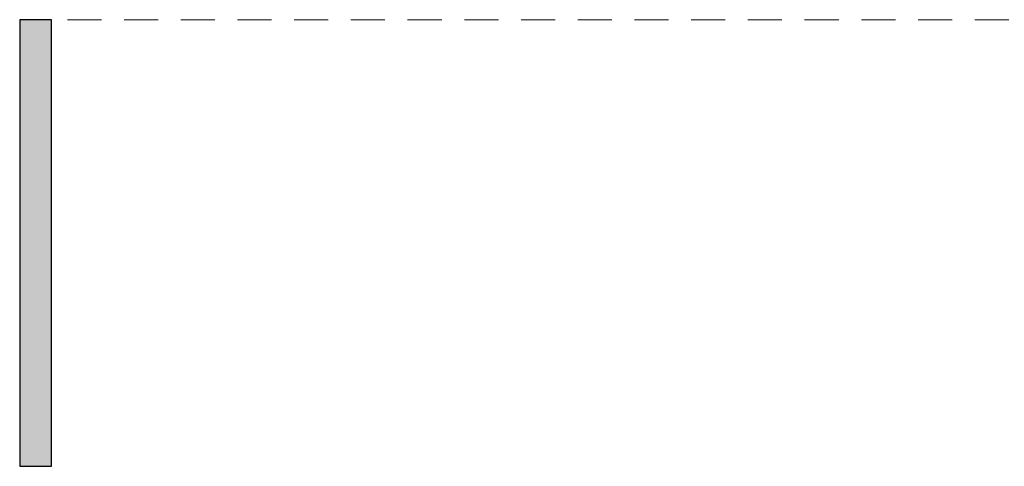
# Model space of a CAD drawing. Header units: millimetres. Extents: x -11600 to 53600, y -21460 to 10010.
# Tile 2 of 6: x -700 to 21000, y -21310 to -11470. Entities that reach past the tile are written whole.
import ezdxf

# ---------------------------------------------------------------- set-up
doc = ezdxf.new("R2010")
doc.units = ezdxf.units.MM
doc.header["$MEASUREMENT"] = 0
doc.linetypes.add('Čárkovaná S', pattern=[125, 75, -50])
for name, color, linetype in [('02_Zdi VNĚJŠÍ - nosné.obálka', 7, 'Continuous'), ('12_Kóty.DPS', 7, 'Continuous'), ('Výplně – Řezové', 7, 'Continuous')]:
    doc.layers.add(name, color=color, linetype=linetype)

msp = doc.modelspace()

# ---------------------------------------------------------------- hatches: boundary and pattern name
at = {"layer": 'Výplně – Řezové', "linetype": 'Continuous', "lineweight": 13}
for points in [[(-700, -11470), (-700, -16730), (0, -16730), (0, -11470)], [(-700, -16730), (-700, -21310), (0, -21310), (0, -16730)]]:
    msp.add_hatch(color=251, dxfattribs=at).paths.add_polyline_path(points)

# ---------------------------------------------------------------- linework, layer by layer
at = {"layer": '02_Zdi VNĚJŠÍ - nosné.obálka', "color": 251, "linetype": 'Continuous', "lineweight": 25, "flags": 128}
for points in [[(-700, -11470), (-700, -16730)], [(0, -11470), (-700, -11470)], [(0, -16730), (0, -11470)], [(-700, -16730), (-700, -21310)], [(0, -21310), (0, -16730)], [(-700, -21310), (0, -21310)]]:
    msp.add_lwpolyline(points, dxfattribs=at)
at = {"layer": '12_Kóty.DPS', "color": 251, "linetype": 'Čárkovaná S', "lineweight": 13, "ltscale": 10}
msp.add_line((53600, -11470), (0, -11470), dxfattribs=at)

doc.saveas('drawing.dxf')
